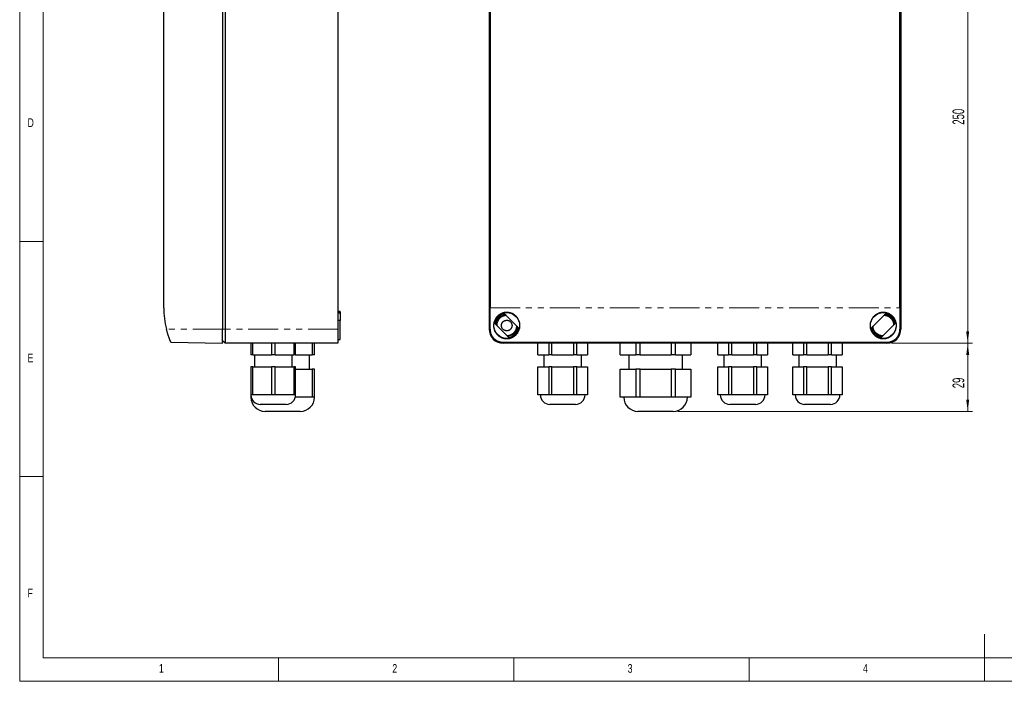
# Model space of a CAD drawing. Header units: millimetres. Extents: x 10 to 847, y 10 to 584.
# Tile 1 of 5: x 10 to 428, y 10 to 291. Entities that reach past the tile are written whole.
import ezdxf

# ---------------------------------------------------------------- set-up
doc = ezdxf.new("R2010")
doc.units = ezdxf.units.MM
doc.header["$LTSCALE"] = 2
doc.linetypes.add('PHANTOM', pattern=[12.7, 6.35, -1.27, 1.27, -1.27, 1.27, -1.27])
doc.styles.add('SLDTEXTSTYLE0', font='TXT', dxfattribs={"width": 0.75})
doc.styles.add('SLDTEXTSTYLE1', font='TXT', dxfattribs={"width": 0.605})
doc.dimstyles.new('SLDDIMSTYLE0', dxfattribs={"dimtxt": 5, "dimasz": 5, "dimexe": 0, "dimexo": 0.0625, "dimgap": 1.25, "dimtad": 1, "dimrnd": 1e-09, "dimzin": 12, "dimdsep": 46, "dimtxsty": 'SLDTEXTSTYLE1', "dimsah": 1, "dimcen": 0.09, "dimadec": 0, "dimazin": 3, "dimtfac": 1, "dimtofl": 0, "dimtmove": 0, "dimatfit": 3, "dimfxl": 0, "dimfrac": 2, "dimtolj": 1, "dimtzin": 12, "dimarcsym": 0})

# ---------------------------------------------------------------- blocks, each defined once
blk = doc.blocks.new('_D')
at = {"color": 1, "linetype": 'Continuous', "lineweight": 18}
for p, q in [((380.45, 403.74), (414.8, 403.74)), ((412.8, 403.74), (412.8, 153.74)), ((380.45, 153.74), (414.8, 153.74))]:
    blk.add_line(p, q, dxfattribs=at)
for points in [[(412.8, 403.74), (412.18, 398.74), (413.42, 398.74)], [(412.8, 153.74), (413.42, 158.74), (412.18, 158.74)]]:
    blk.add_solid(points, dxfattribs=at)
at = {"color": 1, "linetype": 'Continuous', "lineweight": 18, "insert": (406.36, 246.62), "char_height": 5, "attachment_point": 1, "rotation": 90, "style": 'SLDTEXTSTYLE1'}
blk.add_mtext('250', dxfattribs=at)
blk = doc.blocks.new('_D_1')
at = {"color": 1, "linetype": 'Continuous', "lineweight": 18}
for p, q in [((380.45, 153.74), (414.82, 153.74)), ((412.82, 124.74), (412.82, 153.74)), ((289.71, 124.74), (414.82, 124.74))]:
    blk.add_line(p, q, dxfattribs=at)
for points in [[(412.82, 153.74), (412.2, 148.74), (413.44, 148.74)], [(412.82, 124.74), (413.44, 129.74), (412.2, 129.74)]]:
    blk.add_solid(points, dxfattribs=at)
at = {"color": 1, "linetype": 'Continuous', "lineweight": 18, "insert": (406.37, 134.58), "char_height": 5, "attachment_point": 1, "rotation": 90, "style": 'SLDTEXTSTYLE1'}
blk.add_mtext('29', dxfattribs=at)

msp = doc.modelspace()

# ---------------------------------------------------------------- linework, layer by layer
at = {"color": 7, "linetype": 'Continuous', "lineweight": 18}
for p, q in [((10, 584), (10, 10)), ((20, 574), (20, 20)), ((10, 197), (20, 197)), ((20, 97), (10, 97)), ((420, 10), (420, 30)), ((20, 20), (820, 20)), ((120, 10), (120, 20)), ((220, 20), (220, 10)), ((320, 10), (320, 20)), ((10, 10), (830, 10))]:
    msp.add_line(p, q, dxfattribs=at)
at = {"color": 7, "linetype": 'Continuous', "lineweight": 25}
for p, q in [((96.241, 397.742), (96.241, 159.742)), ((97.241, 397.742), (97.241, 159.742)), ((145.241, 397.742), (145.241, 159.742)), ((209.445, 397.742), (209.445, 159.742)), ((384.445, 397.742), (384.445, 159.742)), ((71.241, 168.742), (71.241, 388.742)), ((209.882, 388.742), (209.882, 168.742)), ((384.009, 168.742), (384.009, 388.742)), ((146.241, 167.242), (145.241, 167.242)), ((145.241, 167.052), (146.241, 167.052)), ((146.241, 166.534), (145.241, 166.534)), ((146.241, 163.442), (145.241, 163.442)), ((146.241, 167.052), (146.241, 167.242)), ((146.241, 167.052), (146.241, 166.534)), ((146.241, 166.534), (146.241, 163.442)), ((146.241, 155.242), (146.241, 163.442)), ((213.053, 163.377), (213.103, 163.461)), ((221.962, 160.326), (216.03, 166.259)), ((377.861, 166.259), (371.928, 160.326)), ((96.241, 153.742), (96.241, 159.742)), ((97.241, 159.742), (97.241, 153.742)), ((145.241, 159.742), (145.241, 153.742)), ((211.928, 162.158), (217.861, 156.225)), ((212.511, 161.576), (212.529, 161.745)), ((376.03, 156.225), (381.962, 162.158)), ((145.241, 155.242), (146.241, 155.242)), ((74.25, 154.126), (96.241, 153.742)), ((97.241, 153.742), (96.241, 154.742)), ((145.241, 153.742), (97.241, 153.742)), ((108.241, 153.742), (108.241, 148.742)), ((109.055, 148.742), (109.055, 153.742)), ((116.928, 153.742), (116.928, 148.742)), ((118.555, 148.742), (118.555, 153.742)), ((126.428, 153.742), (126.428, 148.742)), ((127.241, 148.742), (127.241, 153.742)), ((134.222, 153.742), (134.222, 148.742)), ((135.241, 148.742), (135.241, 153.742)), ((215.445, 154.126), (378.445, 154.126)), ((378.445, 153.742), (215.445, 153.742)), ((230.222, 148.742), (230.222, 153.742)), ((234.767, 153.742), (234.767, 148.742)), ((236.176, 148.742), (236.176, 153.742)), ((245.267, 153.742), (245.267, 148.742)), ((246.676, 148.742), (246.676, 153.742)), ((251.222, 153.742), (251.222, 148.742)), ((265.211, 148.742), (265.211, 153.742)), ((271.829, 153.742), (271.829, 148.742)), ((273.594, 148.742), (273.594, 153.742)), ((286.829, 153.742), (286.829, 148.742)), ((288.594, 148.742), (288.594, 153.742)), ((295.211, 153.742), (295.211, 148.742)), ((306.693, 148.742), (306.693, 153.742)), ((311.239, 153.742), (311.239, 148.742)), ((312.648, 148.742), (312.648, 153.742)), ((321.739, 153.742), (321.739, 148.742)), ((323.148, 148.742), (323.148, 153.742)), ((327.693, 153.742), (327.693, 148.742)), ((338.515, 148.742), (338.515, 153.742)), ((343.061, 153.742), (343.061, 148.742)), ((344.47, 148.742), (344.47, 153.742)), ((353.561, 153.742), (353.561, 148.742)), ((354.97, 148.742), (354.97, 153.742)), ((359.515, 153.742), (359.515, 148.742)), ((109.055, 148.742), (108.241, 148.742)), ((109.055, 148.742), (116.928, 148.742)), ((109.741, 148.742), (109.741, 143.742)), ((118.555, 148.742), (116.928, 148.742)), ((118.555, 148.742), (126.428, 148.742)), ((125.741, 143.742), (125.741, 148.742)), ((127.241, 148.742), (126.428, 148.742)), ((127.241, 148.742), (134.222, 148.742)), ((133.091, 142.742), (133.091, 148.742)), ((135.241, 148.742), (134.222, 148.742)), ((230.222, 148.742), (234.767, 148.742)), ((232.722, 148.742), (232.722, 143.742)), ((236.176, 148.742), (234.767, 148.742)), ((236.176, 148.742), (245.267, 148.742)), ((246.676, 148.742), (245.267, 148.742)), ((246.676, 148.742), (251.222, 148.742)), ((248.722, 143.742), (248.722, 148.742)), ((265.211, 148.742), (271.829, 148.742)), ((268.861, 148.742), (268.861, 142.742)), ((273.594, 148.742), (271.829, 148.742)), ((273.594, 148.742), (286.829, 148.742)), ((288.594, 148.742), (286.829, 148.742)), ((288.594, 148.742), (295.211, 148.742)), ((291.561, 142.742), (291.561, 148.742)), ((306.693, 148.742), (311.239, 148.742)), ((309.193, 148.742), (309.193, 143.742)), ((312.648, 148.742), (311.239, 148.742)), ((312.648, 148.742), (321.739, 148.742)), ((323.148, 148.742), (321.739, 148.742)), ((323.148, 148.742), (327.693, 148.742)), ((325.193, 143.742), (325.193, 148.742)), ((338.515, 148.742), (343.061, 148.742)), ((341.015, 148.742), (341.015, 143.742)), ((344.47, 148.742), (343.061, 148.742)), ((344.47, 148.742), (353.561, 148.742)), ((354.97, 148.742), (353.561, 148.742)), ((354.97, 148.742), (359.515, 148.742)), ((357.015, 143.742), (357.015, 148.742)), ((108.241, 143.742), (108.241, 131.742)), ((109.055, 143.742), (108.241, 143.742)), ((109.055, 131.742), (109.055, 143.742)), ((109.055, 143.742), (116.928, 143.742)), ((116.928, 143.742), (116.928, 131.742)), ((118.555, 143.742), (116.928, 143.742)), ((118.555, 131.742), (118.555, 143.742)), ((118.555, 143.742), (126.428, 143.742)), ((126.428, 143.742), (126.428, 131.742)), ((127.241, 143.742), (126.428, 143.742)), ((127.241, 131.742), (127.241, 143.742)), ((127.241, 142.742), (134.222, 142.742)), ((134.222, 142.742), (134.222, 130.742)), ((135.241, 142.742), (134.222, 142.742)), ((135.241, 130.742), (135.241, 142.742)), ((230.222, 131.742), (230.222, 143.742)), ((230.222, 143.742), (234.767, 143.742)), ((234.767, 143.742), (234.767, 131.742)), ((236.176, 143.742), (234.767, 143.742)), ((236.176, 131.742), (236.176, 143.742)), ((236.176, 143.742), (245.267, 143.742)), ((245.267, 143.742), (245.267, 131.742)), ((246.676, 143.742), (245.267, 143.742)), ((246.676, 131.742), (246.676, 143.742)), ((246.676, 143.742), (251.222, 143.742)), ((251.222, 143.742), (251.222, 131.742)), ((265.211, 130.742), (265.211, 142.742)), ((265.211, 142.742), (271.829, 142.742)), ((271.829, 142.742), (271.829, 130.742)), ((273.594, 142.742), (271.829, 142.742)), ((273.594, 130.742), (273.594, 142.742)), ((273.594, 142.742), (286.829, 142.742)), ((286.829, 142.742), (286.829, 130.742)), ((288.594, 142.742), (286.829, 142.742)), ((288.594, 130.742), (288.594, 142.742)), ((288.594, 142.742), (295.211, 142.742)), ((295.211, 142.742), (295.211, 130.742)), ((306.693, 131.742), (306.693, 143.742)), ((306.693, 143.742), (311.239, 143.742)), ((311.239, 143.742), (311.239, 131.742)), ((312.648, 143.742), (311.239, 143.742)), ((312.648, 131.742), (312.648, 143.742)), ((312.648, 143.742), (321.739, 143.742)), ((321.739, 143.742), (321.739, 131.742)), ((323.148, 143.742), (321.739, 143.742)), ((323.148, 131.742), (323.148, 143.742)), ((323.148, 143.742), (327.693, 143.742)), ((327.693, 143.742), (327.693, 131.742)), ((338.515, 131.742), (338.515, 143.742)), ((338.515, 143.742), (343.061, 143.742)), ((343.061, 143.742), (343.061, 131.742)), ((344.47, 143.742), (343.061, 143.742)), ((344.47, 131.742), (344.47, 143.742)), ((344.47, 143.742), (353.561, 143.742)), ((353.561, 143.742), (353.561, 131.742)), ((354.97, 143.742), (353.561, 143.742)), ((354.97, 131.742), (354.97, 143.742)), ((354.97, 143.742), (359.515, 143.742)), ((359.515, 143.742), (359.515, 131.742)), ((108.241, 131.742), (108.241, 130.742)), ((109.055, 131.742), (108.241, 131.742)), ((108.368, 130.742), (108.241, 130.742)), ((112.991, 131.742), (109.055, 131.742)), ((116.928, 131.742), (112.991, 131.742)), ((118.555, 131.742), (116.928, 131.742)), ((122.491, 131.742), (118.555, 131.742)), ((126.428, 131.742), (122.491, 131.742)), ((127.241, 131.742), (126.428, 131.742)), ((128.491, 130.742), (127.114, 130.742)), ((134.222, 130.742), (128.491, 130.742)), ((135.241, 130.742), (134.222, 130.742)), ((232.494, 131.742), (230.222, 131.742)), ((234.767, 131.742), (232.494, 131.742)), ((236.176, 131.742), (234.767, 131.742)), ((240.722, 131.742), (236.176, 131.742)), ((245.267, 131.742), (240.722, 131.742)), ((246.676, 131.742), (245.267, 131.742)), ((248.949, 131.742), (246.676, 131.742)), ((251.222, 131.742), (248.949, 131.742)), ((268.52, 130.742), (265.211, 130.742)), ((271.829, 130.742), (268.52, 130.742)), ((273.594, 130.742), (271.829, 130.742)), ((280.211, 130.742), (273.594, 130.742)), ((286.829, 130.742), (280.211, 130.742)), ((288.594, 130.742), (286.829, 130.742)), ((291.903, 130.742), (288.594, 130.742)), ((295.211, 130.742), (291.903, 130.742)), ((308.966, 131.742), (306.693, 131.742)), ((311.239, 131.742), (308.966, 131.742)), ((312.648, 131.742), (311.239, 131.742)), ((317.193, 131.742), (312.648, 131.742)), ((321.739, 131.742), (317.193, 131.742)), ((323.148, 131.742), (321.739, 131.742)), ((325.42, 131.742), (323.148, 131.742)), ((327.693, 131.742), (325.42, 131.742)), ((340.788, 131.742), (338.515, 131.742)), ((343.061, 131.742), (340.788, 131.742)), ((344.47, 131.742), (343.061, 131.742)), ((349.015, 131.742), (344.47, 131.742)), ((353.561, 131.742), (349.015, 131.742)), ((354.97, 131.742), (353.561, 131.742)), ((357.242, 131.742), (354.97, 131.742)), ((359.515, 131.742), (357.242, 131.742)), ((123.241, 127.742), (112.241, 127.742)), ((246.222, 127.742), (235.222, 127.742)), ((322.693, 127.742), (311.693, 127.742)), ((354.515, 127.742), (343.515, 127.742)), ((129.241, 124.742), (114.241, 124.742)), ((287.711, 124.742), (272.711, 124.742))]:
    msp.add_line(p, q, dxfattribs=at)
at = {"color": 7, "linetype": 'PHANTOM', "lineweight": 18}
for p, q in [((209.882, 168.742), (384.009, 168.742)), ((96.241, 159.742), (72.352, 159.742)), ((97.241, 159.742), (96.241, 159.742)), ((145.241, 159.742), (97.241, 159.742)), ((209.445, 159.742), (209.862, 159.742)), ((384.445, 159.742), (384.028, 159.742)), ((215.445, 153.742), (215.445, 154.126)), ((378.445, 154.126), (378.445, 153.742))]:
    msp.add_line(p, q, dxfattribs=at)
at = {"color": 7, "linetype": 'Continuous', "lineweight": 25}
for centre in [(216.945, 161.242), (376.945, 161.242)]:
    msp.add_circle(centre, 5.478, dxfattribs=at)
for centre, radius, start, end in [((108.241, 168.742), 37, 180, 194.07804), ((216.945, 161.242), 5.1, 100.34543, 169.65457), ((376.945, 161.242), 5.1, 10.34543, 79.65457), ((215.445, 159.742), 6, 180, 270), ((216.945, 161.242), 5.1, 280.34543, 349.65457), ((376.945, 161.242), 5.1, 190.34543, 259.65457), ((378.445, 159.742), 6, 270, 0), ((112.241, 131.742), 4, 180, 270), ((114.241, 130.742), 6, 180, 270), ((123.241, 131.742), 4, 270, 0), ((129.241, 130.742), 6, 270, 0), ((235.222, 131.742), 4, 180, 270), ((246.222, 131.742), 4, 270, 0), ((272.711, 130.742), 6, 180, 270), ((287.711, 130.742), 6, 270, 0), ((311.693, 131.742), 4, 180, 270), ((322.693, 131.742), 4, 270, 0), ((343.515, 131.742), 4, 180, 270), ((354.515, 131.742), 4, 270, 0)]:
    msp.add_arc(centre, radius, start, end, dxfattribs=at)
for centre, start_param, end_param in [((209.236, 168.742), 4.4666809, 4.712389), ((384.655, 168.742), 1.5707963, 1.8165045)]:
    msp.add_ellipse(centre, major_axis=(0, 37), ratio=0.0174551, start_param=start_param, end_param=end_param, dxfattribs=at)
for points, knots in [([(216.945, 155.663), (216.748, 155.669), (216.348, 155.681), (215.753, 155.781), (215.174, 155.939), (214.622, 156.157), (214.095, 156.431), (213.596, 156.762), (213.133, 157.148), (212.711, 157.584), (212.333, 158.07), (212.061, 158.515), (211.874, 158.888), (211.704, 159.28), (211.534, 159.788), (211.424, 160.317), (211.373, 160.74), (211.345, 161.178), (211.359, 161.72), (211.436, 162.258), (211.532, 162.669), (211.654, 163.086), (211.848, 163.584), (212.147, 164.147), (212.504, 164.67), (212.917, 165.147), (213.379, 165.573), (213.883, 165.944), (214.427, 166.256), (215.002, 166.506), (215.601, 166.69), (216.133, 166.79), (216.586, 166.834), (217.031, 166.848), (217.563, 166.819), (218.183, 166.716), (218.788, 166.542), (219.369, 166.302), (219.92, 166), (220.433, 165.637), (220.901, 165.22), (221.32, 164.754), (221.683, 164.245), (221.986, 163.701), (222.226, 163.129), (222.402, 162.534), (222.509, 161.924), (222.55, 161.307), (222.522, 160.688), (222.44, 160.173), (222.343, 159.775), (222.221, 159.373), (222.025, 158.883), (221.773, 158.415), (221.542, 158.063), (221.286, 157.716), (220.965, 157.351), (220.567, 156.984), (220.188, 156.69), (219.773, 156.421), (219.294, 156.169), (218.842, 155.987), (218.445, 155.865), (218.135, 155.788), (217.816, 155.728), (217.418, 155.676), (217.126, 155.668), (216.945, 155.663)], [0, 0, 0, 0, 0.0166481, 0.0337382, 0.0508292, 0.0674755, 0.0841209, 0.1015739, 0.1188011, 0.1360275, 0.1540562, 0.172188, 0.1813249, 0.1903264, 0.2093577, 0.2277795, 0.2370672, 0.2462093, 0.2656144, 0.283646, 0.2927384, 0.3016854, 0.3206964, 0.3382209, 0.3557455, 0.3741946, 0.3914954, 0.408796, 0.4269858, 0.4442936, 0.4616014, 0.4797938, 0.4898936, 0.4999934, 0.5173544, 0.5347153, 0.5529674, 0.5703284, 0.5876894, 0.6059453, 0.6232751, 0.640605, 0.65883, 0.6761174, 0.6934045, 0.711572, 0.7289651, 0.7463578, 0.76461, 0.782392, 0.791352, 0.8001799, 0.8188277, 0.8371153, 0.8463319, 0.8554099, 0.8746238, 0.8883945, 0.9021656, 0.915937, 0.9307743, 0.9484208, 0.9573226, 0.9660762, 0.9754117, 0.9847472, 1, 1, 1, 1]), ([(216.518, 165.771), (216.497, 165.769), (216.422, 165.763), (216.294, 165.746), (216.132, 165.72), (215.989, 165.691), (215.857, 165.66), (215.731, 165.627), (215.585, 165.584), (215.434, 165.534), (215.291, 165.48), (215.171, 165.431), (215.037, 165.372), (214.884, 165.298), (214.71, 165.204), (214.546, 165.107), (214.392, 165.007), (214.245, 164.902), (214.091, 164.785), (213.923, 164.643), (213.735, 164.468), (213.539, 164.261), (213.355, 164.041), (213.201, 163.831), (213.083, 163.65), (212.995, 163.501), (212.92, 163.366), (212.847, 163.222), (212.768, 163.049), (212.685, 162.844), (212.605, 162.611), (212.535, 162.365), (212.481, 162.122), (212.445, 161.897), (212.422, 161.748), (212.419, 161.673), (212.419, 161.668)], [0, 0, 0, 0, 0.01013167, 0.03563337, 0.06163869, 0.08815595, 0.10540734, 0.12617597, 0.15046996, 0.17775347, 0.20239426, 0.22304985, 0.23971102, 0.2722524, 0.30368283, 0.33399319, 0.36317515, 0.39122146, 0.42031873, 0.45528507, 0.49609794, 0.54272552, 0.59131008, 0.63274056, 0.66705394, 0.69427738, 0.71520704, 0.74081414, 0.77111057, 0.80611423, 0.84584731, 0.8887033, 0.92825431, 0.96447855, 0.99735715, 1, 1, 1, 1]), ([(212.519, 161.568), (212.522, 161.642), (212.532, 161.89), (212.614, 162.298), (212.758, 162.773), (212.948, 163.207), (213.17, 163.598), (213.414, 163.947), (213.673, 164.253), (213.939, 164.519), (214.222, 164.761), (214.518, 164.975), (214.823, 165.157), (215.121, 165.306), (215.421, 165.427), (215.8, 165.546), (216.202, 165.638), (216.503, 165.658), (216.623, 165.666)], [0, 0, 0, 0, 0.0352921, 0.1175582, 0.1959339, 0.2705574, 0.3414532, 0.4085768, 0.4718653, 0.5312643, 0.5867399, 0.648112, 0.7038373, 0.7549549, 0.8058454, 0.8570521, 0.9431158, 1, 1, 1, 1]), ([(216.794, 165.495), (216.659, 165.489), (216.338, 165.476), (215.839, 165.37), (215.31, 165.192), (214.808, 164.944), (214.343, 164.634), (213.923, 164.265), (213.554, 163.844), (213.244, 163.38), (212.996, 162.878), (212.818, 162.349), (212.712, 161.85), (212.699, 161.529), (212.693, 161.394)], [0, 0, 0, 0, 0.06355945, 0.15084756, 0.23813567, 0.32542378, 0.41271189, 0.5, 0.58728811, 0.67457622, 0.76186433, 0.84915244, 0.93644055, 1, 1, 1, 1]), ([(212.761, 163.03), (212.797, 163.171), (212.87, 163.452), (213.028, 163.858), (213.224, 164.251), (213.485, 164.671), (213.826, 165.104), (214.175, 165.464), (214.412, 165.642), (214.489, 165.7)], [0, 0, 0, 0, 0.1341619, 0.2679275, 0.4025227, 0.5391512, 0.7253003, 0.9112504, 1, 1, 1, 1]), ([(212.762, 163.03), (212.825, 163.166), (212.957, 163.45), (213.149, 163.755), (213.299, 163.962), (213.384, 164.073), (213.474, 164.183), (213.57, 164.292), (213.67, 164.401), (213.791, 164.522), (213.937, 164.658), (214.112, 164.805), (214.306, 164.952), (214.52, 165.096), (214.755, 165.234), (215.01, 165.363), (215.337, 165.503), (215.743, 165.638), (216.101, 165.715), (216.342, 165.75), (216.439, 165.763), (216.498, 165.768), (216.519, 165.77)], [0, 0, 0, 0, 0.0918042, 0.1927016, 0.2206304, 0.2491737, 0.2783292, 0.3080941, 0.3384664, 0.369444, 0.4135515, 0.4605284, 0.5103818, 0.5631312, 0.618807, 0.6774378, 0.7390441, 0.8375387, 0.9399292, 0.9634489, 0.9871569, 1, 1, 1, 1]), ([(213.105, 163.46), (213.125, 163.497), (213.228, 163.69), (213.464, 164.003), (213.803, 164.387), (214.154, 164.708), (214.403, 164.882), (214.517, 164.96)], [0, 0, 0, 0, 0.0613958, 0.3157173, 0.5622681, 0.8007386, 1, 1, 1, 1]), ([(376.945, 155.663), (376.748, 155.669), (376.349, 155.681), (375.754, 155.781), (375.175, 155.939), (374.622, 156.157), (374.095, 156.431), (373.596, 156.762), (373.133, 157.148), (372.711, 157.584), (372.333, 158.07), (372.061, 158.515), (371.874, 158.888), (371.704, 159.28), (371.534, 159.788), (371.424, 160.317), (371.373, 160.74), (371.345, 161.178), (371.359, 161.72), (371.436, 162.258), (371.532, 162.669), (371.654, 163.086), (371.848, 163.584), (372.147, 164.147), (372.504, 164.67), (372.917, 165.147), (373.379, 165.573), (373.883, 165.944), (374.427, 166.256), (375.002, 166.506), (375.601, 166.69), (376.133, 166.79), (376.586, 166.834), (377.031, 166.848), (377.563, 166.819), (378.183, 166.716), (378.788, 166.542), (379.369, 166.302), (379.92, 166), (380.433, 165.637), (380.901, 165.22), (381.32, 164.754), (381.683, 164.245), (381.986, 163.701), (382.226, 163.129), (382.402, 162.534), (382.509, 161.924), (382.55, 161.307), (382.522, 160.687), (382.424, 160.072), (382.259, 159.469), (382.025, 158.883), (381.773, 158.415), (381.542, 158.063), (381.286, 157.716), (380.965, 157.351), (380.567, 156.984), (380.188, 156.69), (379.773, 156.421), (379.294, 156.169), (378.747, 155.949), (378.239, 155.807), (377.816, 155.728), (377.418, 155.676), (377.126, 155.668), (376.945, 155.663)], [0, 0, 0, 0, 0.0166483, 0.0336266, 0.0508303, 0.0674768, 0.0841225, 0.1015757, 0.1188031, 0.1360297, 0.1540588, 0.1721908, 0.1813278, 0.1903294, 0.2093609, 0.227783, 0.2370708, 0.2462131, 0.2656185, 0.2836503, 0.2927428, 0.30169, 0.3207012, 0.3382259, 0.3557508, 0.3742001, 0.3915011, 0.408802, 0.426992, 0.4443001, 0.4616081, 0.4798007, 0.4898798, 0.5000007, 0.5173618, 0.534723, 0.5529753, 0.5703365, 0.5876978, 0.605954, 0.623284, 0.6406141, 0.6588394, 0.676127, 0.6934144, 0.7115821, 0.7289755, 0.7463684, 0.7646208, 0.782403, 0.8001848, 0.8188328, 0.8371207, 0.8463374, 0.8554155, 0.8746297, 0.8884006, 0.9021718, 0.9159435, 0.9307809, 0.9484278, 0.9660757, 0.9754114, 0.984747, 1, 1, 1, 1]), ([(377.272, 165.67), (377.302, 165.669), (377.46, 165.662), (377.735, 165.618), (378.089, 165.541), (378.459, 165.428), (378.833, 165.278), (379.204, 165.083), (379.536, 164.868), (379.876, 164.599), (380.221, 164.262), (380.556, 163.85), (380.843, 163.399), (381.078, 162.913), (381.251, 162.398), (381.353, 161.947), (381.368, 161.668), (381.374, 161.57)], [0, 0, 0, 0, 0.0140434, 0.0749139, 0.132046, 0.185412, 0.2583662, 0.3228848, 0.3839787, 0.4455279, 0.5283431, 0.6120278, 0.6965015, 0.7816575, 0.8674189, 0.9534921, 1, 1, 1, 1]), ([(381.473, 161.669), (381.47, 161.709), (381.461, 161.824), (381.433, 162), (381.392, 162.213), (381.337, 162.441), (381.256, 162.707), (381.153, 162.98), (381.038, 163.232), (380.929, 163.442), (380.823, 163.623), (380.714, 163.792), (380.592, 163.964), (380.455, 164.139), (380.316, 164.3), (380.163, 164.461), (379.999, 164.617), (379.827, 164.765), (379.636, 164.914), (379.416, 165.068), (379.138, 165.234), (378.898, 165.354), (378.714, 165.434), (378.595, 165.482), (378.476, 165.526), (378.357, 165.567), (378.237, 165.604), (378.077, 165.649), (377.858, 165.7), (377.609, 165.746), (377.44, 165.761), (377.369, 165.768)], [0, 0, 0, 0, 0.01920033, 0.05518443, 0.08493197, 0.1222678, 0.16721701, 0.21719925, 0.26147674, 0.29905121, 0.32990048, 0.36160709, 0.39507431, 0.43029282, 0.46725164, 0.4965955, 0.53593192, 0.5752661, 0.60462202, 0.65118676, 0.70336356, 0.75871716, 0.77907245, 0.79932882, 0.819486, 0.83954343, 0.85950031, 0.87935564, 0.91901382, 0.96634399, 1, 1, 1, 1]), ([(379.577, 165.599), (379.494, 165.634), (379.232, 165.747), (378.764, 165.868), (378.18, 165.952), (377.773, 165.98), (377.567, 165.958), (377.559, 165.957)], [0, 0, 0, 0, 0.1299786, 0.4138922, 0.6983917, 0.9887874, 1, 1, 1, 1]), ([(74.25, 154.126), (74.249, 154.129), (74.246, 154.136), (74.223, 154.19), (74.186, 154.277), (74.134, 154.399), (74.07, 154.553), (73.994, 154.737), (73.907, 154.952), (73.809, 155.197), (73.702, 155.473), (73.587, 155.777), (73.464, 156.109), (73.335, 156.47), (73.2, 156.86), (73.061, 157.277), (72.921, 157.717), (72.79, 158.147), (72.67, 158.558), (72.561, 158.947), (72.454, 159.342), (72.386, 159.609), (72.352, 159.742)], [0, 0, 0, 0, 0.0485228, 0.0974041, 0.1468344, 0.1970092, 0.2455586, 0.2944338, 0.3436395, 0.3935983, 0.4440527, 0.4948223, 0.5465545, 0.5986078, 0.6526369, 0.7070205, 0.7625157, 0.818394, 0.8634503, 0.9087147, 0.9542469, 1, 1, 1, 1]), ([(209.862, 159.742), (209.866, 159.582), (209.872, 159.259), (209.935, 158.776), (210.038, 158.296), (210.183, 157.829), (210.366, 157.38), (210.586, 156.95), (210.846, 156.535), (211.143, 156.144), (211.471, 155.78), (211.832, 155.446), (212.228, 155.139), (212.647, 154.871), (213.08, 154.645), (213.524, 154.46), (213.99, 154.312), (214.469, 154.205), (214.957, 154.139), (215.282, 154.13), (215.445, 154.126)], [0, 0, 0, 0, 0.0550766, 0.1105466, 0.1672396, 0.2243475, 0.2794213, 0.3348688, 0.3914971, 0.4485362, 0.5040611, 0.55999, 0.6172356, 0.6749574, 0.7285386, 0.782117, 0.8365847, 0.8920013, 0.9457575, 1, 1, 1, 1]), ([(212.508, 161.578), (212.508, 161.585), (212.513, 161.709), (212.542, 161.95), (212.591, 162.278), (212.652, 162.574), (212.71, 162.817), (212.746, 162.966), (212.761, 163.03)], [0, 0, 0, 0, 0.0136834, 0.2514472, 0.4926939, 0.6882355, 0.8654485, 1, 1, 1, 1]), ([(217.097, 156.99), (217.232, 156.995), (217.553, 157.009), (218.052, 157.115), (218.581, 157.293), (219.083, 157.541), (219.548, 157.851), (219.968, 158.22), (220.337, 158.64), (220.647, 159.105), (220.895, 159.606), (221.073, 160.136), (221.179, 160.634), (221.192, 160.956), (221.198, 161.091)], [0, 0, 0, 0, 0.0635594, 0.1508476, 0.2381357, 0.3254238, 0.4127119, 0.5, 0.5872881, 0.6745762, 0.7618643, 0.8491524, 0.9364406, 1, 1, 1, 1]), ([(221.377, 160.905), (221.369, 160.8), (221.35, 160.563), (221.278, 160.209), (221.179, 159.856), (221.063, 159.545), (220.94, 159.275), (220.812, 159.036), (220.679, 158.818), (220.486, 158.539), (220.212, 158.208), (219.838, 157.847), (219.418, 157.53), (218.962, 157.265), (218.48, 157.055), (217.984, 156.908), (217.58, 156.826), (217.342, 156.815), (217.275, 156.812)], [0, 0, 0, 0, 0.0495756, 0.1130523, 0.1710295, 0.223505, 0.2704885, 0.312065, 0.3518965, 0.3920156, 0.4730707, 0.5552269, 0.6384692, 0.7223106, 0.8052491, 0.8871594, 0.9680097, 1, 1, 1, 1]), ([(221.129, 159.454), (221.098, 159.332), (221.036, 159.088), (220.904, 158.729), (220.742, 158.378), (220.551, 158.043), (220.336, 157.727), (220.098, 157.428), (219.834, 157.149), (219.608, 156.935), (219.462, 156.826), (219.42, 156.795)], [0, 0, 0, 0, 0.1173297, 0.2346603, 0.3553658, 0.4760783, 0.5933477, 0.7106215, 0.8308041, 0.9509881, 1, 1, 1, 1]), ([(221.372, 160.917), (221.356, 160.756), (221.323, 160.406), (221.185, 159.882), (220.988, 159.355), (220.802, 159.033), (220.711, 158.875)], [0, 0, 0, 0, 0.2235126, 0.4860488, 0.7482267, 1, 1, 1, 1]), ([(221.381, 160.908), (221.371, 160.786), (221.351, 160.521), (221.288, 160.146), (221.209, 159.784), (221.156, 159.564), (221.129, 159.454)], [0, 0, 0, 0, 0.2478318, 0.5409787, 0.7704015, 1, 1, 1, 1]), ([(372.422, 160.82), (372.426, 160.755), (372.442, 160.509), (372.536, 160.089), (372.701, 159.57), (372.931, 159.076), (373.219, 158.613), (373.559, 158.187), (373.948, 157.805), (374.379, 157.471), (374.847, 157.193), (375.345, 156.971), (375.866, 156.815), (376.262, 156.73), (376.482, 156.719), (376.522, 156.717)], [0, 0, 0, 0, 0.0312364, 0.117613, 0.2039897, 0.2903396, 0.3766855, 0.4630588, 0.5494378, 0.6357927, 0.7221372, 0.8085085, 0.8948898, 0.9812466, 1, 1, 1, 1]), ([(376.619, 156.815), (376.535, 156.819), (376.269, 156.835), (375.829, 156.932), (375.308, 157.099), (374.812, 157.331), (374.347, 157.619), (373.921, 157.962), (373.544, 158.357), (373.219, 158.796), (372.95, 159.273), (372.738, 159.778), (372.593, 160.305), (372.519, 160.686), (372.514, 160.889), (372.513, 160.911)], [0, 0, 0, 0, 0.0400098, 0.1263687, 0.2128233, 0.2992646, 0.3855905, 0.471767, 0.5578892, 0.6441211, 0.7305002, 0.816958, 0.9033823, 0.9896786, 1, 1, 1, 1]), ([(376.622, 156.818), (376.56, 156.821), (376.358, 156.834), (376.031, 156.898), (375.657, 156.996), (375.317, 157.117), (374.951, 157.278), (374.556, 157.495), (374.144, 157.785), (373.772, 158.114), (373.443, 158.481), (373.163, 158.883), (372.934, 159.311), (372.753, 159.759), (372.624, 160.222), (372.548, 160.613), (372.534, 160.85), (372.53, 160.928)], [0, 0, 0, 0, 0.02921426, 0.09601042, 0.15716921, 0.21278485, 0.26660539, 0.34672309, 0.42602272, 0.50444908, 0.58205313, 0.65901869, 0.73556523, 0.81179933, 0.88768801, 0.96313445, 1, 1, 1, 1]), ([(378.445, 154.126), (378.592, 154.129), (378.885, 154.136), (379.324, 154.19), (379.761, 154.277), (380.188, 154.399), (380.6, 154.553), (380.995, 154.737), (381.376, 154.952), (381.741, 155.197), (382.088, 155.473), (382.415, 155.777), (382.718, 156.109), (382.998, 156.47), (383.252, 156.86), (383.476, 157.277), (383.666, 157.717), (383.81, 158.147), (383.912, 158.559), (383.98, 158.948), (384.022, 159.343), (384.026, 159.609), (384.028, 159.742)], [0, 0, 0, 0, 0.0485229, 0.0974042, 0.1468344, 0.1970093, 0.2457205, 0.2944336, 0.3436394, 0.3935982, 0.4440527, 0.4948222, 0.5465545, 0.5986079, 0.6526369, 0.7070205, 0.7625158, 0.8183941, 0.8635546, 0.9087147, 0.9543577, 1, 1, 1, 1]), ([(374.355, 156.86), (374.357, 156.859), (374.474, 156.808), (374.714, 156.732), (375.074, 156.633), (375.442, 156.567), (375.862, 156.52), (376.16, 156.525), (376.333, 156.528)], [0, 0, 0, 0, 0.0034283, 0.1891551, 0.3736237, 0.5579211, 0.7431371, 1, 1, 1, 1])]:
    msp.add_open_spline(points, degree=3, knots=knots, dxfattribs=at)
for points in [[(216.945, 158.992), (216.847, 158.996), (216.651, 159.003), (216.361, 159.063), (216.082, 159.157), (215.817, 159.288), (215.572, 159.452), (215.35, 159.647), (215.155, 159.869), (214.991, 160.114), (214.861, 160.379), (214.766, 160.658), (214.708, 160.948), (214.689, 161.242), (214.708, 161.537), (214.766, 161.826), (214.861, 162.106), (214.991, 162.37), (215.155, 162.616), (215.35, 162.838), (215.572, 163.032), (215.817, 163.196), (216.082, 163.327), (216.361, 163.421), (216.651, 163.481), (216.847, 163.489), (216.945, 163.492)], [(216.945, 163.492), (217.044, 163.489), (217.24, 163.481), (217.529, 163.421), (217.809, 163.327), (218.074, 163.196), (218.319, 163.032), (218.541, 162.838), (218.736, 162.616), (218.9, 162.37), (219.03, 162.106), (219.125, 161.826), (219.183, 161.537), (219.202, 161.242), (219.183, 160.948), (219.125, 160.658), (219.03, 160.379), (218.9, 160.114), (218.736, 159.869), (218.541, 159.647), (218.319, 159.452), (218.074, 159.288), (217.809, 159.157), (217.529, 159.063), (217.24, 159.003), (217.044, 158.996), (216.945, 158.992)]]:
    msp.add_open_spline(points, degree=3, dxfattribs=at)
at = {"color": 7, "linetype": 'PHANTOM', "lineweight": 18}
for points, knots in [([(221.129, 159.454), (221.05, 159.284), (220.89, 158.945), (220.573, 158.478), (220.205, 158.051), (219.786, 157.674), (219.325, 157.35), (218.827, 157.085), (218.299, 156.888), (217.81, 156.762), (217.495, 156.732), (217.367, 156.719)], [0, 0, 0, 0, 0.1151292, 0.2302256, 0.345357, 0.4605257, 0.5756791, 0.6907915, 0.8059199, 0.9210851, 1, 1, 1, 1]), ([(217.371, 156.715), (217.548, 156.737), (217.92, 156.782), (218.469, 156.944), (219.011, 157.175), (219.519, 157.475), (219.984, 157.838), (220.396, 158.259), (220.752, 158.729), (221.045, 159.241), (221.268, 159.786), (221.415, 160.316), (221.452, 160.665), (221.469, 160.82)], [0, 0, 0, 0, 0.0849127, 0.1783501, 0.2718252, 0.3652853, 0.4586985, 0.5521185, 0.6455847, 0.7390557, 0.8324837, 0.9258915, 1, 1, 1, 1])]:
    msp.add_open_spline(points, degree=3, knots=knots, dxfattribs=at)

# ---------------------------------------------------------------- texts
at = {"color": 7, "linetype": 'Continuous', "lineweight": 0, "char_height": 3.704, "attachment_point": 1, "style": 'SLDTEXTSTYLE0'}
for s, insert in [('D', (13.333, 249.336)), ('E', (13.333, 149.336)), ('F', (13.333, 49.336)), ('1', (69.167, 17.336)), ('2', (168.333, 17.336)), ('3', (268.333, 17.336)), ('4', (368.333, 17.336))]:
    msp.add_mtext(s, dxfattribs=dict(at, insert=insert))

# ---------------------------------------------------------------- dimensions: what is measured, and where the dimension line sits
at = {"color": 1, "linetype": 'Continuous', "lineweight": 18}
for base, p1, picture, middle in [((412.805, 153.742), (378.445, 403.742), '_D', (412.805, 252.347)), ((412.819, 153.742), (287.711, 124.742), '_D_1', (412.819, 138.396))]:
    dim = msp.add_linear_dim(base=base, p1=p1, p2=(378.445, 153.742), angle=90, dimstyle='SLDDIMSTYLE0', dxfattribs=at)
    dim.commit()
    dim.dimension.update_dxf_attribs({"geometry": picture, "text_midpoint": middle, "dimtype": 160})

doc.saveas('drawing.dxf')
